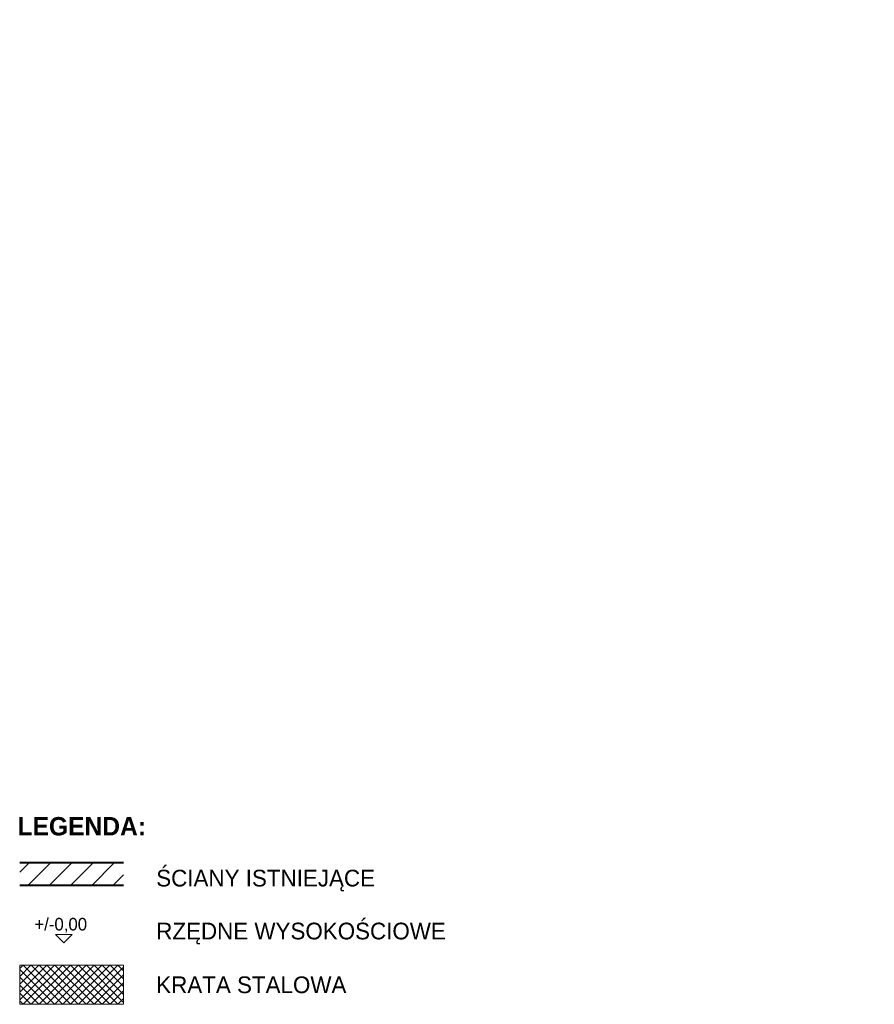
# Model space of a CAD drawing. Header units: millimetres. Extents: x 59044 to 78760, y -6506 to 13188.
# Tile 1 of 7: x 59044 to 66707, y 2302 to 11131. Entities that reach past the tile are written whole.
import ezdxf

# ---------------------------------------------------------------- set-up
doc = ezdxf.new("R2010")
doc.units = ezdxf.units.MM
doc.header["$MEASUREMENT"] = 0
for name, color, linetype, lineweight in [('0_Nr_pióra__1', 7, 'Continuous', 13), ('inw_legenda_Nr_pióra__1', 7, 'Continuous', 13), ('inw_legenda_Nr_pióra__27', 7, 'Continuous', 40), ('inw_wymiarowanie_Nr_pióra__1', 7, 'Continuous', 13), ('Rozbiórka_0_Nr_pióra__1', 7, 'Continuous', 13)]:
    doc.layers.add(name, color=color, linetype=linetype, lineweight=lineweight)
doc.layers.add('inw_legenda', color=7, linetype='Continuous')
doc.layers.add('inw_wymiarowanie', color=7, linetype='Continuous')
doc.layers.add('Rozbiórka_0_Nr_pióra__101', color=7, linetype='Continuous', lineweight=5, true_color=0xb2b2b2)
doc.styles.add('STYL_AUTOMATYCZNY_1', font='txt')
doc.styles.add('STYL_AUTOMATYCZNY_2', font='txt')
doc.dimstyles.new('STYL_AUTOMATYCZNY__2', dxfattribs={"dimtxt": 112.5, "dimasz": 71.25, "dimexe": 0.18, "dimexo": 0.0625, "dimgap": 0.09, "dimtad": 1, "dimdec": 0, "dimlfac": 0.1, "dimzin": 0, "dimdsep": 46, "dimtxsty": 'STYL_AUTOMATYCZNY_1', "dimblk": 'ARROWHEAD_6', "dimblk1": 'ARROWHEAD_6', "dimblk2": 'ARROWHEAD_6', "dimcen": 0.09, "dimse1": 1, "dimse2": 1, "dimclrd": 7, "dimclre": 7, "dimclrt": 7, "dimadec": 1, "dimazin": 0, "dimtfac": 1, "dimtdec": 4, "dimtmove": 0, "dimatfit": 3, "dimfxl": 0, "dimtolj": 1, "dimtzin": 0, "dimarcsym": 0})

# ---------------------------------------------------------------- blocks, each defined once
blk = doc.blocks.new('Ściana_5_4', base_point=(59044.2, 3571.8))
at = {"layer": 'inw_legenda', "linetype": 'Continuous', "lineweight": 0, "true_color": 0x000000}
h = blk.add_hatch(dxfattribs=at)
h.set_pattern_fill('Bloczki_ceramiczne_0004', color=18, style=0, pattern_type=2)
h.set_pattern_definition([(45, (0, 0), (-95.4594, 95.4594), [])])
h.paths.add_polyline_path([(59044.2, 3371.8), (59976.2, 3371.8), (59976.2, 3571.8), (59044.2, 3571.8)])
at = {"layer": 'inw_legenda_Nr_pióra__27', "color": 7, "linetype": 'Continuous', "lineweight": 40, "flags": 128}
for points in [[(59976.2, 3571.8), (59044.2, 3571.8)], [(59044.2, 3371.8), (59976.2, 3371.8)]]:
    blk.add_lwpolyline(points, dxfattribs=at)
blk = doc.blocks.new('*D77')
at = {"layer": 'inw_wymiarowanie_Nr_pióra__1', "color": 7, "linetype": 'Continuous', "lineweight": 13}
for p, q in [((68087.8, 11074.4), (68087.8, 11130.6)), ((68125.3, 11036.9), (68050.3, 11111.9)), ((68087.8, 2534.4), (68087.8, 11074.4)), ((68050.3, 2571.9), (68125.3, 2496.9)), ((68087.8, 2478.1), (68087.8, 2534.4))]:
    blk.add_line(p, q, dxfattribs=at)
at = {"layer": 'inw_wymiarowanie_Nr_pióra__1', "color": 7, "lineweight": 13, "insert": (68065.3, 6672.5), "char_height": 112.5, "attachment_point": 7, "rotation": 90, "style": 'STYL_AUTOMATYCZNY_1'}
blk.add_mtext('\\A1;{\\pql;\\fCentury Gothic|b0|i0|c238|p34;854}', dxfattribs=at)
blk = doc.blocks.new('ARROWHEAD_6')
at = {"color": 0, "linetype": 'Continuous', "lineweight": 0}
for p, q in [((0, 0), (-1, 0)), ((-0.5, -0.5), (0.5, 0.5))]:
    blk.add_line(p, q, dxfattribs=at)
blk = doc.blocks.new('Wymiary_7_4', base_point=(59439, 2853.5))
at = {"layer": '0_Nr_pióra__1', "color": 7, "linetype": 'Continuous', "lineweight": 13}
for p, q in [((59439, 2853.5), (59364, 2928.5)), ((59364, 2928.5), (59514, 2928.5)), ((59514, 2928.5), (59439, 2853.5))]:
    blk.add_line(p, q, dxfattribs=at)
at = {"layer": '0_Nr_pióra__1', "color": 7, "lineweight": 13, "insert": (59175.8, 2943.5), "char_height": 112.5, "attachment_point": 7, "style": 'STYL_AUTOMATYCZNY_1'}
blk.add_mtext('\\A1;{\\pql;\\fCentury Gothic|b0|i0|c238|p34;+/-0,00}', dxfattribs=at)

msp = doc.modelspace()

# ---------------------------------------------------------------- hatches: boundary and pattern name
at = {"layer": 'Rozbiórka_0_Nr_pióra__101', "linetype": 'Continuous', "lineweight": 5, "true_color": 0xb2b2b2}
h = msp.add_hatch(dxfattribs=at)
h.set_pattern_fill('Siatka_5x5_ukośna_0004', color=253, style=0, pattern_type=2)
h.set_pattern_definition([(45, (59534.87, 2478.023), (-35.3553, 35.3553), []), (135, (59534.87, 2478.023), (35.3553, 35.3553), [])])
h.paths.add_polyline_path([(59044.2, 2653.8), (59976.2, 2653.8), (59976.2, 2302.2), (59044.2, 2302.2)])

# ---------------------------------------------------------------- linework, layer by layer
at = {"layer": 'Rozbiórka_0_Nr_pióra__1', "color": 7, "linetype": 'Continuous', "lineweight": 13, "flags": 128}
msp.add_lwpolyline([(59044.2, 2653.8), (59976.2, 2653.8), (59976.2, 2302.2), (59044.2, 2302.2)], close=True, dxfattribs=at)

# ---------------------------------------------------------------- block references
at = {"color": 7, "linetype": 'Continuous', "lineweight": 13}
msp.add_blockref('Wymiary_7_4', (59439, 2853.5), dxfattribs=at)
at = {"layer": 'inw_legenda', "color": 7, "lineweight": 40}
msp.add_blockref('Ściana_5_4', (59044.2, 3571.8), dxfattribs=at)

# ---------------------------------------------------------------- texts
at = {"layer": 'inw_legenda_Nr_pióra__1', "color": 7, "linetype": 'Continuous', "lineweight": 13}
for s, insert, char_height, attachment_point, style in [('\\A1;{\\pqc;\\fCentury Gothic|b1|i0|c238|p34;LEGENDA:}', (59600.9, 3814), 165, 8, 'STYL_AUTOMATYCZNY_2'), ('\\A1;{\\pql;\\fCentury Gothic|b0|i0|c238|p34;Ś\\fCentury Gothic|b0|i0|c238|p34;CIANY ISTNIEJĄCE}', (60268.6, 3314.3), 150, 7, 'STYL_AUTOMATYCZNY_1'), ('\\A1;{\\pql;\\fCentury Gothic|b0|i0|c238|p34;RZĘDNE WYSOKOŚCIOWE}', (60268.6, 2838.8), 150, 7, 'STYL_AUTOMATYCZNY_1'), ('\\A1;{\\pql;\\fCentury Gothic|b0|i0|c238|p34;KRATA STALOWA}', (60268.6, 2400.2), 150, 7, 'STYL_AUTOMATYCZNY_1')]:
    msp.add_mtext(s, dxfattribs=dict(at, insert=insert, char_height=char_height, attachment_point=attachment_point, style=style))

# ---------------------------------------------------------------- dimensions: what is measured, and where the dimension line sits
at = {"layer": 'inw_wymiarowanie', "color": 7, "linetype": 'Continuous', "lineweight": 13}
dim = msp.add_linear_dim(base=(68087.8, 11074.4), p1=(60697.3, 2534.4), p2=(60697.3, 11074.4), angle=90, dimstyle='STYL_AUTOMATYCZNY__2', dxfattribs=at)
dim.commit()
dim.dimension.update_dxf_attribs({"geometry": '*D77', "text_midpoint": (68009.1, 6801.2), "dimtype": 160, "text_rotation": 90})

doc.saveas('drawing.dxf')
